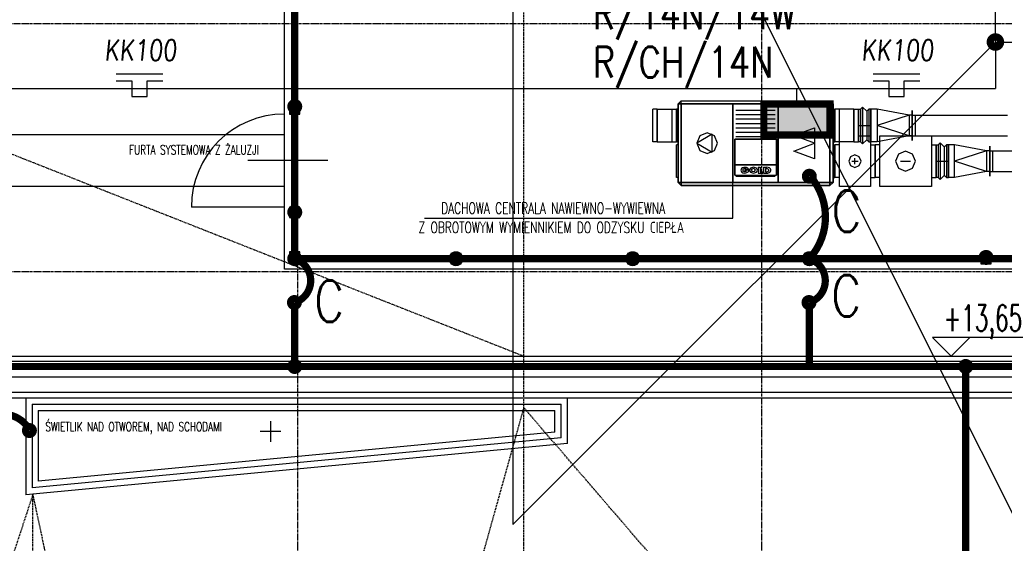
# Model space of a CAD drawing. Extents: x 3880 to 129921, y -116796 to -57711.
# Tile 16 of 110: x 7817 to 8770, y -98074 to -97568. Entities that reach past the tile are written whole.
import ezdxf
from ezdxf.enums import TextEntityAlignment as Align

# ---------------------------------------------------------------- set-up
doc = ezdxf.new("R2010")
doc.units = 0
doc.header["$LTSCALE"] = 2
for name, pattern in [('CENTER', [2, 1.25, -0.25, 0.25, -0.25]), ('DASHED', [0.75, 0.5, -0.25]), ('DASHED2', [0.375, 0.25, -0.125])]:
    doc.linetypes.add(name, pattern=pattern)
doc.layers.get('0').update_dxf_attribs({"color": 101, "linetype": 'CONTINUOUS'})
for name, color, linetype in [('E35', 6, 'CONTINUOUS'), ('E50', 3, 'CONTINUOUS'), ('Ins-went', 141, 'CONTINUOUS'), ('Opis-rzedne', 52, 'CONTINUOUS'), ('Os-osie glowne', 1, 'CENTER'), ('Sc-metal', 141, 'CONTINUOUS'), ('Sch-opis', 51, 'CONTINUOUS'), ('W-idok', 9, 'CONTINUOUS'), ('W-idok nad', 5, 'DASHED2')]:
    doc.layers.add(name, color=color, linetype=linetype)
doc.styles.add('dwg_opis podstawowy', font='romans.shx', dxfattribs={"width": 0.9})
doc.styles.add('ROMANS', font='romans', dxfattribs={"width": 0.85})
doc.styles.add('tab-bud$0$ROMANS', font='romans', dxfattribs={"width": 0.7})

# ---------------------------------------------------------------- blocks, each defined once
blk = doc.blocks.new('dwg_kota arch 50')
blk.add_lwpolyline([(39.75, 9), (-9, 9), (0, 0), (9, 9)])
at = {"style": 'dwg_opis podstawowy', "width": 0.6}
blk.add_attdef('KOTA_ARCH', text='', height=12.75, dxfattribs=at).set_placement((15.375, 8.25), align=Align.BOTTOM_CENTER)
blk = doc.blocks.new('A$C396C56EA')
at = {"layer": 'E35'}
for p, q in [((0, 0), (45, 0)), ((0, -6.86), (15, -6.86)), ((15, -6.86), (15, -21.86)), ((30, -21.86), (30, -6.86)), ((30, -6.86), (45, -6.86)), ((15, -21.86), (30, -21.86))]:
    blk.add_line(p, q, dxfattribs=at)

msp = doc.modelspace()

# ---------------------------------------------------------------- hatches: boundary and pattern name
at = {"layer": 'E50'}
msp.add_hatch(color=256, dxfattribs=at).paths.add_polyline_path([(8536.857, -97649.155), (8536.857, -97679.155), (8600.857, -97679.155), (8600.857, -97649.155)])

# ---------------------------------------------------------------- linework, layer by layer
at = {"layer": 'E35'}
for p, q in [((4105.524, -88730.724), (17200.62, -114839.417)), ((8293.988, -96690.275), (8293.988, -98056.185)), ((8760.936, -97589.237), (8293.988, -98056.185))]:
    msp.add_line(p, q, dxfattribs=at)
at = {"layer": 'E50'}
for p, q in [((8760.936, -97589.237), (8760.936, -97498.076)), ((8760.936, -97589.237), (8760.936, -97634.372)), ((8760.936, -97589.237), (9024.383, -97589.237)), ((7594.534, -97634.372), (8760.936, -97634.372)), ((8568.857, -97649.155), (8568.857, -97634.372))]:
    msp.add_line(p, q, dxfattribs=at)
at = {"layer": 'E50', "linetype": 'DASHED2', "ltscale": 100, "const_width": 7}
msp.add_lwpolyline([(8082.865, -97214.56), (8082.865, -97798.955), (8907.74, -97798.955), (8907.74, -97214.56), (8082.865, -97215.428)], dxfattribs=at)
at = {"layer": 'E50', "const_width": 7}
for points in [[(8755.936, -97589.237, 1), (8765.936, -97589.237, 1)], [(8079.101, -97651.659, -1), (8086.601, -97651.659, -1)], [(8580.865, -97715.405, 1), (8580.865, -97722.905, 1)], [(8079.115, -97753.955, -1), (8086.615, -97753.955, -1)], [(8079.101, -97798.95, -1), (8086.601, -97798.95, -1)], [(8079.115, -97798.955, -1), (8086.615, -97798.955, -1)], [(8235.115, -97798.955, -1), (8242.615, -97798.955, -1)], [(8406.115, -97798.955, -1), (8413.615, -97798.955, -1)], [(8577.115, -97798.955, -1), (8584.615, -97798.955, -1)], [(8748.115, -97797.749, -1), (8755.615, -97797.749, -1)], [(8082.519, -97845.161, -1), (8082.519, -97837.661, -1)], [(8580.519, -97845.161, -1), (8580.519, -97837.661, -1)], [(8079.115, -97903.302, -1), (8086.615, -97903.302, -1)], [(8728.451, -97903.302, -1), (8735.951, -97903.302, -1)], [(7822.329, -97965.307, -1), (7829.829, -97965.307, -1)]]:
    msp.add_lwpolyline(points, format="xyb", close=True, dxfattribs=at)
msp.add_lwpolyline([(8536.857, -97679.155), (8600.857, -97679.155), (8600.857, -97649.155), (8536.857, -97649.155)], close=True, dxfattribs=at)
for points in [[(8580.865, -97798.955, 0.3790382), (8581.883, -97719.341, 2.2183293)], [(8082.865, -97798.955, -0.7138637), (8083.537, -97841.225, -2.2183293)], [(8580.865, -97798.955, -0.7138637), (8581.537, -97841.225, -2.2183293)], [(7774.673, -97964.961, -0.5891524), (7825.893, -97964.289, -2.2183293)]]:
    msp.add_lwpolyline(points, format="xyb", dxfattribs=at)
for points in [[(8082.865, -97903.302), (8082.865, -97841.456)], [(8580.865, -97903.302), (8580.865, -97841.456)], [(7134.673, -97903.302), (9202.703, -97903.302)], [(8732.221, -98442.066), (8732.221, -97903.302)]]:
    msp.add_lwpolyline(points, dxfattribs=at)
at = {"layer": 'Ins-went'}
for p, q in [((8453.857, -97649.155), (8456.857, -97646.155)), ((8453.857, -97725.155), (8453.857, -97649.155)), ((8456.857, -97646.155), (8600.857, -97646.155)), ((8600.857, -97646.155), (8603.857, -97649.155)), ((8603.857, -97649.155), (8603.857, -97725.155)), ((8433.757, -97654.305), (8429.257, -97654.305)), ((8433.757, -97654.355), (8447.757, -97654.355)), ((8447.757, -97654.305), (8452.257, -97654.305)), ((8453.857, -97654.305), (8452.257, -97654.305)), ((8509.857, -97655.155), (8547.857, -97655.155)), ((8509.857, -97659.422), (8547.857, -97659.422)), ((8603.857, -97654.305), (8605.457, -97654.305)), ((8609.957, -97654.305), (8605.457, -97654.305)), ((8623.957, -97654.355), (8609.957, -97654.355)), ((8623.957, -97654.305), (8628.457, -97654.305)), ((8628.457, -97685.805, -24346.924), (8628.457, -97654.305, -24346.924)), ((8628.457, -97654.305, -24346.924), (8630.457, -97654.305, -24346.924)), ((8630.457, -97654.305, -24346.924), (8632.457, -97652.305, -24346.924)), ((8630.457, -97654.305, -24346.924), (8630.457, -97685.805, -24346.924)), ((8632.457, -97652.305, -24346.924), (8632.457, -97687.805, -24346.924)), ((8632.457, -97652.305, -24346.924), (8636.457, -97656.305, -24346.924)), ((8636.457, -97656.305, -24346.924), (8638.457, -97654.305, -24346.924)), ((8636.457, -97656.305, -24346.924), (8636.457, -97683.805, -24346.924)), ((8640.457, -97654.305, -24346.924), (8638.457, -97654.305, -24346.924)), ((8638.457, -97654.305, -24346.924), (8638.457, -97685.805, -24346.924)), ((8640.457, -97654.305, -24346.924), (8640.457, -97685.805, -24346.924)), ((8640.457, -97685.805), (8640.457, -97654.305)), ((8646.457, -97654.305), (8640.457, -97654.305)), ((8677.457, -97660.055), (8646.457, -97654.305)), ((8646.457, -97654.305), (8646.457, -97685.805)), ((8680.457, -97655.555), (8680.457, -97684.555)), ((8680.457, -97684.555), (8680.457, -97655.555)), ((8509.857, -97663.688), (8547.857, -97663.688)), ((8509.857, -97667.955), (8547.857, -97667.955)), ((8677.457, -97660.055), (8646.457, -97670.055)), ((8677.457, -97660.055), (8677.457, -97680.055)), ((8680.457, -97660.055), (8677.457, -97660.055)), ((8680.457, -97660.055), (8772.657, -97660.055)), ((8683.457, -97680.055), (8683.457, -97660.055)), ((8486.857, -97678.555), (8471.857, -97687.155)), ((8486.857, -97695.755), (8486.857, -97678.555)), ((8509.857, -97672.222), (8547.857, -97672.222)), ((8509.857, -97676.488), (8547.857, -97676.488)), ((8565.857, -97679.555), (8585.857, -97672.155)), ((8585.857, -97672.155), (8585.857, -97702.155)), ((8628.457, -97670.055, -24346.924), (8640.457, -97670.055, -24346.924)), ((8677.457, -97680.055), (8646.457, -97670.055)), ((8433.757, -97685.805), (8429.257, -97685.805)), ((8433.757, -97685.755), (8447.757, -97685.755)), ((8447.757, -97685.805), (8452.257, -97685.805)), ((8453.857, -97685.805), (8452.257, -97685.805)), ((8471.857, -97687.155), (8486.857, -97695.755)), ((8508.607, -97708.155), (8508.607, -97683.155)), ((8508.607, -97683.155), (8549.107, -97683.155)), ((8509.857, -97680.755), (8547.857, -97680.755)), ((8549.107, -97683.155), (8549.107, -97708.155)), ((8585.857, -97687.155), (8565.857, -97679.555)), ((8565.857, -97694.755), (8585.857, -97687.155)), ((8603.857, -97685.805), (8605.457, -97685.805)), ((8609.957, -97685.805), (8605.457, -97685.805)), ((8623.957, -97685.755), (8609.957, -97685.755)), ((8623.957, -97685.805), (8628.457, -97685.805)), ((8630.457, -97685.805, -24346.924), (8628.457, -97685.805, -24346.924)), ((8632.457, -97687.805, -24346.924), (8630.457, -97685.805, -24346.924)), ((8636.457, -97683.805, -24346.924), (8632.457, -97687.805, -24346.924)), ((8638.457, -97685.805, -24346.924), (8636.457, -97683.805, -24346.924)), ((8638.457, -97685.805, -24346.924), (8640.457, -97685.805, -24346.924)), ((8646.457, -97685.805), (8640.457, -97685.805)), ((8677.457, -97680.055), (8646.457, -97685.805)), ((8680.457, -97680.055), (8677.457, -97680.055)), ((8680.457, -97680.055), (8772.657, -97680.055)), ((8705.457, -97688.805), (8707.457, -97686.805)), ((8707.457, -97686.805), (8707.457, -97722.305)), ((8707.457, -97686.805), (8711.457, -97690.805)), ((8453.857, -97688.805), (8452.257, -97688.805)), ((8585.857, -97702.155), (8565.857, -97694.755)), ((8603.857, -97688.805), (8605.457, -97688.805)), ((8609.957, -97688.805), (8605.457, -97688.805)), ((8639.957, -97688.805), (8644.457, -97688.805)), ((8648.957, -97688.805), (8644.457, -97688.805)), ((8698.957, -97688.805), (8703.457, -97688.805)), ((8703.457, -97720.305), (8703.457, -97688.805)), ((8703.457, -97688.805), (8705.457, -97688.805)), ((8705.457, -97688.805), (8705.457, -97720.305)), ((8711.457, -97690.805), (8713.457, -97688.805)), ((8711.457, -97690.805), (8711.457, -97718.305)), ((8715.457, -97688.805), (8713.457, -97688.805)), ((8713.457, -97688.805), (8713.457, -97720.305)), ((8715.457, -97688.805), (8715.457, -97720.305)), ((8715.457, -97720.305), (8715.457, -97688.805)), ((8721.457, -97688.805), (8715.457, -97688.805)), ((8752.457, -97694.555), (8721.457, -97688.805)), ((8721.457, -97720.305), (8721.457, -97688.805)), ((8752.457, -97694.555), (8721.457, -97704.555)), ((8752.457, -97694.555), (8752.457, -97714.555)), ((8755.457, -97694.555), (8752.457, -97694.555)), ((8755.457, -97690.055), (8755.457, -97719.055)), ((8755.457, -97719.055), (8755.457, -97690.055)), ((8755.457, -97694.555), (8802.757, -97694.555)), ((8758.457, -97714.555), (8758.457, -97694.555)), ((8621.957, -97704.555), (8627.957, -97704.555)), ((8624.957, -97707.555), (8624.957, -97701.555)), ((8669.077, -97704.555), (8678.837, -97704.555)), ((8703.457, -97704.555), (8715.457, -97704.555)), ((8752.457, -97714.555), (8721.457, -97704.555)), ((8508.607, -97718.155), (8508.607, -97708.155)), ((8522.357, -97713.226), (8518.457, -97713.226)), ((8518.457, -97713.226), (8518.457, -97714.074)), ((8518.457, -97714.074), (8520.057, -97714.074)), ((8520.757, -97712.801), (8520.357, -97712.801)), ((8522.057, -97712.236), (8520.757, -97712.801)), ((8531.257, -97710.468), (8531.257, -97716.125)), ((8531.257, -97710.468), (8533.157, -97710.468)), ((8531.257, -97716.125), (8535.857, -97716.125)), ((8533.157, -97710.468), (8533.157, -97714.781)), ((8533.157, -97714.781), (8533.457, -97714.993)), ((8533.457, -97714.993), (8535.757, -97714.993)), ((8535.757, -97714.993), (8535.857, -97715.064)), ((8535.857, -97715.064), (8535.857, -97716.125)), ((8536.457, -97710.468), (8536.457, -97716.125)), ((8536.457, -97710.468), (8538.357, -97710.468)), ((8536.457, -97710.468), (8539.457, -97710.468)), ((8536.457, -97716.125), (8540.757, -97716.125)), ((8536.457, -97716.125), (8538.357, -97716.125)), ((8538.357, -97711.811), (8538.457, -97714.852)), ((8538.357, -97711.811), (8539.757, -97711.811)), ((8538.357, -97714.852), (8539.857, -97714.852)), ((8549.107, -97708.155), (8549.107, -97718.155)), ((8752.457, -97714.555), (8721.457, -97720.305)), ((8755.457, -97714.555), (8752.457, -97714.555)), ((8755.457, -97714.555), (8802.757, -97714.555)), ((8453.857, -97720.305), (8452.257, -97720.305)), ((8456.857, -97728.155), (8453.857, -97725.155)), ((8509.857, -97719.155), (8547.857, -97719.155)), ((8603.857, -97725.155), (8600.857, -97728.155)), ((8603.857, -97720.305), (8605.457, -97720.305)), ((8609.957, -97720.305), (8605.457, -97720.305)), ((8639.957, -97720.305), (8644.457, -97720.305)), ((8648.957, -97720.305), (8644.457, -97720.305)), ((8698.957, -97720.305), (8703.457, -97720.305)), ((8705.457, -97720.305), (8703.457, -97720.305)), ((8707.457, -97722.305), (8705.457, -97720.305)), ((8711.457, -97718.305), (8707.457, -97722.305)), ((8713.457, -97720.305), (8711.457, -97718.305)), ((8713.457, -97720.305), (8715.457, -97720.305)), ((8721.457, -97720.305), (8715.457, -97720.305)), ((8600.857, -97728.155), (8456.857, -97728.155))]:
    msp.add_line(p, q, dxfattribs=at)
for points in [[(8453.857, -97649.155, 0), (8456.857, -97649.155, 0), (8456.857, -97646.155, 0)], [(8453.857, -97725.155, 0), (8456.857, -97725.155, 0), (8456.857, -97649.155, 0), (8453.857, -97649.155, 0)], [(8600.857, -97646.155, 0), (8600.857, -97649.155, 0), (8456.857, -97649.155, 0), (8456.857, -97646.155, 0)], [(8600.857, -97725.155, 0), (8600.857, -97649.155, 0), (8456.857, -97649.155, 0), (8456.857, -97725.155, 0)], [(8506.857, -97649.155, 0), (8506.857, -97725.155, 0), (8456.857, -97725.155, 0), (8456.857, -97649.155, 0)], [(8506.857, -97725.155, 0), (8506.857, -97649.155, 0), (8550.857, -97649.155, 0), (8550.857, -97725.155, 0)], [(8600.857, -97649.155, 0), (8600.857, -97725.155, 0), (8550.857, -97725.155, 0), (8550.857, -97649.155, 0)], [(8600.857, -97646.155, 0), (8600.857, -97649.155, 0), (8603.857, -97649.155, 0)], [(8603.857, -97725.155, 0), (8603.857, -97649.155, 0), (8600.857, -97649.155, 0), (8600.857, -97725.155, 0)], [(8471.857, -97687.155, 0), (8474.786, -97694.226, 0), (8481.857, -97697.155, 0), (8488.928, -97694.226, 0), (8491.857, -97687.155, 0), (8488.928, -97680.084, 0), (8481.857, -97677.155, 0), (8474.786, -97680.084, 0)], [(8508.607, -97683.155, 0), (8508.607, -97708.155, 0), (8549.107, -97708.155, 0), (8549.107, -97683.155, 0)], [(8648.957, -97680.155, 0), (8698.957, -97680.155, 0), (8698.957, -97728.955, 0), (8648.957, -97728.955, 0)], [(8664.197, -97704.555, 0), (8667.056, -97711.456, 0), (8673.957, -97714.315, 0), (8680.858, -97711.456, 0), (8683.717, -97704.555, 0), (8680.858, -97697.654, 0), (8673.957, -97694.795, 0), (8667.056, -97697.654, 0)], [(8618.957, -97704.555, 0), (8620.714, -97708.798, 0), (8624.957, -97710.555, 0), (8629.2, -97708.798, 0), (8630.957, -97704.555, 0), (8629.2, -97700.312, 0), (8624.957, -97698.555, 0), (8620.714, -97700.312, 0)], [(8549.107, -97718.155, 0), (8549.107, -97708.155, 0), (8508.607, -97708.155, 0), (8508.607, -97718.155, 0)], [(8526.757, -97710.397, 0), (8523.928, -97711.226, 0), (8522.757, -97713.226, 0), (8523.928, -97715.226, 0), (8526.757, -97716.054, 0), (8529.585, -97715.226, 0), (8530.757, -97713.226, 0), (8529.585, -97711.226, 0)], [(8526.757, -97711.741, 0), (8525.272, -97712.176, 0), (8524.657, -97713.226, 0), (8525.272, -97714.276, 0), (8526.757, -97714.711, 0), (8528.242, -97714.276, 0), (8528.857, -97713.226, 0), (8528.242, -97712.176, 0)], [(8456.857, -97728.155, 0), (8456.857, -97725.155, 0), (8453.857, -97725.155, 0)], [(8600.857, -97728.155, 0), (8600.857, -97725.155, 0), (8456.857, -97725.155, 0), (8456.857, -97728.155, 0)], [(8603.857, -97725.155, 0), (8600.857, -97725.155, 0), (8600.857, -97728.155, 0)]]:
    msp.add_polyline3d(points, close=True, dxfattribs=at)
for points in [[(8429.257, -97685.805, 0), (8429.257, -97682.797, 0), (8429.257, -97674.922, 0), (8429.257, -97665.188, 0), (8429.257, -97657.313, 0), (8429.257, -97654.305, 0)], [(8433.757, -97685.805, 0), (8433.757, -97682.797, 0), (8433.757, -97674.922, 0), (8433.757, -97665.188, 0), (8433.757, -97657.313, 0), (8433.757, -97654.305, 0)], [(8433.757, -97654.355, 0), (8433.757, -97657.353, 0), (8433.757, -97665.203, 0), (8433.757, -97674.906, 0), (8433.757, -97682.756, 0), (8433.757, -97685.755, 0)], [(8447.757, -97654.305, 0), (8447.757, -97657.313, 0), (8447.757, -97665.188, 0), (8447.757, -97674.922, 0), (8447.757, -97682.797, 0), (8447.757, -97685.805, 0)], [(8447.757, -97654.355, 0), (8447.757, -97657.353, 0), (8447.757, -97665.203, 0), (8447.757, -97674.906, 0), (8447.757, -97682.756, 0), (8447.757, -97685.755, 0)], [(8452.257, -97685.805, 0), (8452.257, -97682.797, 0), (8452.257, -97674.922, 0), (8452.257, -97665.188, 0), (8452.257, -97657.313, 0), (8452.257, -97654.305, 0)], [(8452.257, -97654.305, 0), (8452.257, -97657.313, 0), (8452.257, -97665.188, 0), (8452.257, -97674.922, 0), (8452.257, -97682.797, 0), (8452.257, -97685.805, 0)], [(8605.457, -97654.305, 0), (8605.457, -97657.313, 0), (8605.457, -97665.188, 0), (8605.457, -97674.922, 0), (8605.457, -97682.797, 0), (8605.457, -97685.805, 0)], [(8605.457, -97685.805, 0), (8605.457, -97682.797, 0), (8605.457, -97674.922, 0), (8605.457, -97665.188, 0), (8605.457, -97657.313, 0), (8605.457, -97654.305, 0)], [(8609.957, -97685.805, 0), (8609.957, -97682.797, 0), (8609.957, -97674.922, 0), (8609.957, -97665.188, 0), (8609.957, -97657.313, 0), (8609.957, -97654.305, 0)], [(8609.957, -97685.755, 0), (8609.957, -97682.756, 0), (8609.957, -97674.906, 0), (8609.957, -97665.203, 0), (8609.957, -97657.353, 0), (8609.957, -97654.355, 0)], [(8623.957, -97654.305, 0), (8623.957, -97657.313, 0), (8623.957, -97665.188, 0), (8623.957, -97674.922, 0), (8623.957, -97682.797, 0), (8623.957, -97685.805, 0)], [(8623.957, -97685.755, 0), (8623.957, -97682.756, 0), (8623.957, -97674.906, 0), (8623.957, -97665.203, 0), (8623.957, -97657.353, 0), (8623.957, -97654.355, 0)], [(8628.457, -97654.305, 0), (8628.457, -97657.313, 0), (8628.457, -97665.188, 0), (8628.457, -97674.922, 0), (8628.457, -97682.797, 0), (8628.457, -97685.805, 0)], [(8628.457, -97680.155, 0), (8639.957, -97680.155, 0), (8639.957, -97728.955, 0), (8609.957, -97728.955, 0), (8609.957, -97685.805, 0)], [(8452.257, -97720.305, 0), (8452.257, -97717.297, 0), (8452.257, -97709.422, 0), (8452.257, -97699.688, 0), (8452.257, -97691.813, 0), (8452.257, -97688.805, 0)], [(8605.457, -97688.805, 0), (8605.457, -97691.813, 0), (8605.457, -97699.688, 0), (8605.457, -97709.422, 0), (8605.457, -97717.297, 0), (8605.457, -97720.305, 0)], [(8605.457, -97720.305, 0), (8605.457, -97717.297, 0), (8605.457, -97709.422, 0), (8605.457, -97699.688, 0), (8605.457, -97691.813, 0), (8605.457, -97688.805, 0)], [(8644.457, -97688.805, 0), (8644.457, -97691.813, 0), (8644.457, -97699.688, 0), (8644.457, -97709.422, 0), (8644.457, -97717.297, 0), (8644.457, -97720.305, 0)], [(8644.457, -97720.305, 0), (8644.457, -97717.297, 0), (8644.457, -97709.422, 0), (8644.457, -97699.688, 0), (8644.457, -97691.813, 0), (8644.457, -97688.805, 0)], [(8703.457, -97688.805, 0), (8703.457, -97691.813, 0), (8703.457, -97699.688, 0), (8703.457, -97709.422, 0), (8703.457, -97717.297, 0), (8703.457, -97720.305, 0)], [(8522.02, -97712.175, 0), (8521.271, -97711.387, 0), (8520.188, -97710.825, 0), (8518.9, -97710.556, 0), (8517.56, -97710.612, 0), (8516.326, -97710.987, 0), (8515.345, -97711.634, 0), (8514.732, -97712.479, 0), (8514.561, -97713.421, 0), (8514.851, -97714.348, 0), (8515.569, -97715.15, 0), (8516.63, -97715.733, 0), (8517.906, -97716.026, 0), (8519.248, -97715.997, 0), (8520.496, -97715.647, 0), (8521.503, -97715.019, 0), (8522.148, -97714.186, 0), (8522.356, -97713.248, 0)], [(8520.248, -97712.765, 0), (8519.932, -97712.354, 0), (8519.443, -97712.038, 0), (8518.834, -97711.852, 0), (8518.174, -97711.817, 0), (8517.533, -97711.937, 0), (8516.983, -97712.198, 0), (8516.584, -97712.571, 0), (8516.379, -97713.017, 0), (8516.391, -97713.485, 0), (8516.618, -97713.925, 0), (8517.037, -97714.288, 0), (8517.6, -97714.535, 0), (8518.246, -97714.638, 0), (8518.904, -97714.586, 0), (8519.502, -97714.385, 0), (8519.975, -97714.057, 0)], [(8540.756, -97716.139, 0), (8542.053, -97715.667, 0), (8543.034, -97714.903, 0), (8543.575, -97713.945, 0), (8543.606, -97712.913, 0), (8543.125, -97711.939, 0), (8542.192, -97711.146, 0), (8540.926, -97710.634, 0), (8539.485, -97710.468, 0)], [(8539.801, -97714.833, 0), (8540.557, -97714.644, 0), (8541.167, -97714.275, 0), (8541.549, -97713.777, 0), (8541.654, -97713.215, 0), (8541.467, -97712.664, 0), (8541.013, -97712.196, 0), (8540.352, -97711.875, 0), (8539.572, -97711.743, 0)]]:
    msp.add_polyline3d(points, dxfattribs=at)
at = {"layer": 'Os-osie glowne'}
for points in [[(8085.673, -96629.302), (8085.673, -102606.302)], [(8534.673, -96629.302), (8534.673, -102606.302)], [(6322.673, -97571.302), (18589.673, -97571.302)], [(6322.673, -97811.302), (18589.673, -97811.302)], [(6322.673, -97903.302), (18589.673, -97903.302)]]:
    msp.add_lwpolyline(points, dxfattribs=at)
at = {"layer": 'Sc-metal'}
for points in [[(8077.865, -97648.955), (8077.865, -97658.955), (8087.865, -97658.955), (8087.865, -97648.955)], [(8077.865, -97748.955), (8077.865, -97758.955), (8087.865, -97758.955), (8087.865, -97748.955)], [(8077.865, -97792.329), (8077.865, -97802.329), (8087.865, -97802.329), (8087.865, -97792.329)], [(8233.865, -97793.955), (8233.865, -97803.955), (8243.865, -97803.955), (8243.865, -97793.955)], [(8404.865, -97793.955), (8404.865, -97803.955), (8414.865, -97803.955), (8414.865, -97793.955)], [(8575.865, -97793.955), (8575.865, -97803.955), (8585.865, -97803.955), (8585.865, -97793.955)], [(8746.865, -97793.955), (8746.865, -97803.955), (8756.865, -97803.955), (8756.865, -97793.955)]]:
    msp.add_lwpolyline(points, close=True, dxfattribs=at)
for points in [[(8077.865, -97648.955), (8087.865, -97658.955)], [(8087.865, -97648.955), (8077.865, -97658.955)], [(8077.865, -97748.955), (8087.865, -97758.955)], [(8087.865, -97748.955), (8077.865, -97758.955)], [(8077.865, -97792.329), (8087.865, -97802.329)], [(8087.865, -97792.329), (8077.865, -97802.329)], [(8233.865, -97793.955), (8243.865, -97803.955)], [(8243.865, -97793.955), (8233.865, -97803.955)], [(8404.865, -97793.955), (8414.865, -97803.955)], [(8414.865, -97793.955), (8404.865, -97803.955)], [(8575.865, -97793.955), (8585.865, -97803.955)], [(8585.865, -97793.955), (8575.865, -97803.955)], [(8746.865, -97793.955), (8756.865, -97803.955)], [(8756.865, -97793.955), (8746.865, -97803.955)]]:
    msp.add_lwpolyline(points, dxfattribs=at)
at = {"layer": 'Sch-opis'}
msp.add_lwpolyline([(8208.398, -97759.788), (8506.857, -97759.788), (8506.857, -97709.995)], dxfattribs=at)
at = {"layer": 'W-idok'}
for p, q in [((7822.673, -97933.802), (8346.673, -97933.802)), ((8346.673, -97977.898), (8346.673, -97933.802)), ((7828.673, -97939.802), (8340.673, -97939.802)), ((8340.673, -97972.438), (8340.673, -97939.802)), ((7834.673, -97945.802), (8334.673, -97945.802)), ((8334.673, -97966.979), (8334.673, -97945.802)), ((8340.673, -97972.438), (7828.673, -98020.829)), ((8334.673, -97966.979), (7834.673, -98014.235)), ((8346.673, -97977.898), (7822.673, -98027.423))]:
    msp.add_line(p, q, dxfattribs=at)
at = {"layer": 'W-idok', "linetype": 'DASHED'}
for points in [[(8304.673, -97943.302), (8304.673, -97071.302)], [(7622.173, -97623.896), (8304.673, -97893.302)], [(8234.237, -98195.556), (8304.673, -97943.302)], [(8304.673, -99301.302), (8304.673, -97943.302)], [(9134.673, -98907.302), (8304.673, -97943.302)], [(7829.534, -98026.774), (7567.758, -98823.552)], [(7829.534, -98770.027), (7829.534, -98026.774)], [(7998.886, -98823.552), (7829.534, -98026.774)]]:
    msp.add_lwpolyline(points, dxfattribs=at)
at = {"layer": 'W-idok'}
for points in [[(8072.865, -97204.56), (8917.74, -97204.56), (8917.74, -97808.955), (8072.865, -97808.955)], [(8082.865, -97214.56), (8907.74, -97214.56), (8907.74, -97798.955), (8082.865, -97798.955)]]:
    msp.add_lwpolyline(points, close=True, dxfattribs=at)
for points in [[(8072.865, -97678.955), (7559.673, -97678.955)], [(8114.732, -97703.955), (8037.604, -97703.955)], [(8072.865, -97728.955), (7609.673, -97728.955)], [(8072.865, -97748.955), (7982.865, -97748.955)], [(7144.673, -97893.302), (9194.673, -97893.302)], [(7139.673, -97898.302), (9194.673, -97898.302)], [(7124.673, -97913.302), (9194.673, -97913.302)], [(7104.392, -97933.802), (9194.673, -97933.802)], [(7109.673, -97928.302), (9194.673, -97928.302)], [(7822.673, -97933.802), (7822.673, -98027.423)], [(7828.673, -97939.802), (7828.673, -98020.829)], [(7834.673, -97945.802), (7834.673, -98014.235)]]:
    msp.add_lwpolyline(points, dxfattribs=at)
msp.add_arc((8072.865, -97748.955), 90, 90, 180, dxfattribs=at)
at = {"layer": 'W-idok nad', "linetype": 'ByBlock'}
for points in [[(8059.45, -97956.335), (8059.45, -97976.335)], [(8069.45, -97966.335), (8049.45, -97966.335)]]:
    msp.add_lwpolyline(points, dxfattribs=at)

# ---------------------------------------------------------------- block references
at = {"layer": 'E35'}
for p in [(7910.182, -97620.014), (8642.691, -97620.014)]:
    msp.add_blockref('A$C396C56EA', p, dxfattribs=at)
at = {"layer": 'Opis-rzedne', "xscale": 2, "yscale": 2, "zscale": 2}
msp.add_blockref('dwg_kota arch 50', (8718.124, -97893.302), dxfattribs=at).add_auto_attribs({'KOTA_ARCH': '+13,65'})

# ---------------------------------------------------------------- texts
at = {"layer": 'E35', "style": 'ROMANS', "oblique": 5, "width": 0.8}
for p in [(7898.656, -97607.022), (8631.165, -97607.022)]:
    msp.add_text('KK100', height=20, dxfattribs=at).set_placement(p)
at = {"layer": 'E50', "style": 'ROMANS', "width": 0.8}
for s, p in [('R/14N/14W', (8371.306, -97576.695)), ('R/CH/14N', (8371.365, -97623.721))]:
    msp.add_text(s, height=30, dxfattribs=at).set_placement(p)
at = {"layer": 'E50', "ltscale": 50, "style": 'ROMANS', "width": 0.8}
for p in [(8602.536, -97773.002), (8101.668, -97860.17), (8602.099, -97854.837)]:
    msp.add_text('C', height=40, dxfattribs=at).set_placement(p)
at = {"layer": 'Sch-opis', "style": 'ROMANS', "width": 0.7}
for s, p in [('FURTA SYSTEMOWA Z ŻALUZJI', (7922.545, -97698.116)), ('ŚWIETLIK NAD OTWOREM, NAD SCHODAMI', (7841.57, -97966.073))]:
    msp.add_text(s, height=9, dxfattribs=at).set_placement(p)
at = {"layer": 'Sch-opis', "style": 'tab-bud$0$ROMANS', "width": 0.7}
for s, p in [('DACHOWA CENTRALA NAWIEWNO-WYWIEWNA', (8224.607, -97755.434)), ('Z OBROTOWYM WYMIENNIKIEM DO ODZYSKU CIEPŁA', (8202.653, -97774.017))]:
    msp.add_text(s, height=10.75717, rotation=360, dxfattribs=at).set_placement(p)

doc.saveas('drawing.dxf')
